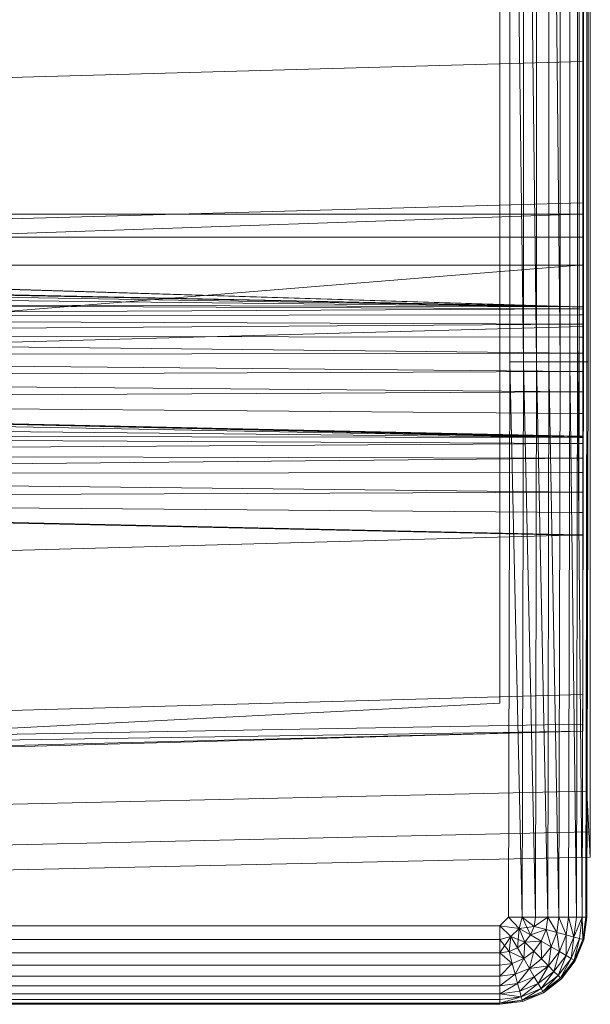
# Model space of a CAD drawing. Header units: metres. Extents: x 397.7 to 427.5, y 12.7 to 28.4.
# Tile 80 of 142: x 407.3187 to 407.4147, y 27.0235 to 27.189. Entities that reach past the tile are written whole.
import ezdxf

# ---------------------------------------------------------------- set-up
doc = ezdxf.new("R2010")
doc.units = ezdxf.units.M
doc.layers.add('A-DETL-____-MBND', color=7, linetype='Continuous', lineweight=18)

# ---------------------------------------------------------------- blocks, each defined once
blk = doc.blocks.new('Family - Inodor P2-153281-05_CLI_AIRE_P2')
at = {"layer": 'A-DETL-____-MBND', "color": 253, "true_color": 0xaaaaaa}
for p, q in [((0.72691, 0.38826), (0.72691, 0.01465)), ((0.72691, 0.38826), (0.72691, 0.01465)), ((0.72691, 0.03582), (0.72691, 0.36417)), ((0.72691, 0.36417), (0.72691, 0.03582)), ((0.72747, 0.36417), (0.72747, 0.03582)), ((0.72747, 0.03582), (0.72747, 0.36417)), ((0.71226, 0.05064), (0.71226, 0.35403)), ((0.71226, 0.05064), (0.71226, 0.35403)), ((0.71393, 0.29485), (0.71393, 0.10805)), ((0.71393, 0.29485), (0.71393, 0.10805)), ((0.71621, 0.10805), (0.71393, 0.29485)), ((0.71393, 0.29485), (0.71621, 0.10805)), ((0.71393, 0.29485), (0.71393, 0.10805)), ((0.71621, 0.29485), (0.71621, 0.10805)), ((0.71843, 0.10805), (0.71621, 0.29485)), ((0.71621, 0.29485), (0.71621, 0.10805)), ((0.71621, 0.29485), (0.71843, 0.10805)), ((0.71621, 0.29485), (0.71621, 0.10805)), ((0.71843, 0.29485), (0.71843, 0.10805)), ((0.71843, 0.29485), (0.71843, 0.10805)), ((0.71843, 0.29485), (0.71843, 0.10805)), ((0.72051, 0.29485), (0.72051, 0.10805)), ((0.72239, 0.10805), (0.72051, 0.29485)), ((0.72051, 0.29485), (0.72051, 0.10805)), ((0.72051, 0.29485), (0.72239, 0.10805)), ((0.72051, 0.29485), (0.72051, 0.10805)), ((0.72239, 0.29485), (0.72239, 0.10805)), ((0.72239, 0.29485), (0.72239, 0.10805)), ((0.72239, 0.29485), (0.72239, 0.10805)), ((0.72402, 0.29485), (0.72402, 0.10805)), ((0.72402, 0.29485), (0.72402, 0.10805)), ((0.72402, 0.29485), (0.72402, 0.10805)), ((0.72534, 0.29485), (0.72534, 0.10805)), ((0.72534, 0.29485), (0.72534, 0.10805)), ((0.72534, 0.29485), (0.72534, 0.10805)), ((0.72631, 0.29485), (0.72631, 0.10805)), ((0.72631, 0.29485), (0.72631, 0.10805)), ((0.72631, 0.29485), (0.72631, 0.10805)), ((0.72691, 0.29485), (0.72691, 0.10805)), ((0.72691, 0.29485), (0.72691, 0.10805)), ((0.72691, 0.29485), (0.72691, 0.10805)), ((0.72711, 0.29485), (0.72711, 0.10805)), ((0.72711, 0.29485), (0.72711, 0.10805)), ((0.7262, 0.28262), (0.7262, 0.11722)), ((0.72561, 0.26697), (0.72561, 0.13288)), ((0.72561, 0.26697), (0.72561, 0.13288)), ((0.72561, 0.13288), (0.72561, 0.26697)), ((0.72561, 0.26697), (0.72561, 0.13288)), ((0.7262, 0.26701), (0.7262, 0.13284)), ((0.7262, 0.13339), (0.7262, 0.267)), ((0.7262, 0.18393), (0.7262, 0.15852)), ((0.7262, 0.15852), (0.21652, 0.14444)), ((0.7262, 0.15852), (0.7262, 0.13475)), ((0.7262, 0.13475), (0.21652, 0.12067)), ((0.7262, 0.13475), (0.7262, 0.11399)), ((0.2042, 0.1334), (0.7256, 0.11726)), ((0.7262, 0.11723), (0.2042, 0.1334)), ((0.2042, 0.1334), (0.7256, 0.11726)), ((0.21593, 0.13288), (0.7256, 0.11726)), ((0.21593, 0.13288), (0.7256, 0.11726)), ((0.72561, 0.13288), (0.44571, 0.13288)), ((0.72561, 0.13288), (0.44571, 0.12326)), ((0.72561, 0.13288), (0.44571, 0.13288)), ((0.72561, 0.13288), (0.44571, 0.12326)), ((0.72561, 0.13288), (0.44571, 0.13288)), ((0.72561, 0.13288), (0.44571, 0.13288)), ((0.7256, 0.11726), (0.72561, 0.13288)), ((0.72561, 0.13288), (0.7256, 0.11726)), ((0.7262, 0.13284), (0.72561, 0.13288)), ((0.7262, 0.13284), (0.72561, 0.13288)), ((0.72561, 0.13288), (0.7262, 0.13285)), ((0.72561, 0.13288), (0.72561, 0.12899)), ((0.72561, 0.12899), (0.72561, 0.13288)), ((0.7262, 0.13285), (0.72561, 0.13288)), ((0.7262, 0.13339), (0.7262, 0.13285)), ((0.7262, 0.12897), (0.7262, 0.13285)), ((0.7262, 0.11728), (0.7262, 0.13284)), ((0.72561, 0.12899), (0.44571, 0.12899)), ((0.72561, 0.12899), (0.44571, 0.12899)), ((0.7262, 0.12897), (0.72561, 0.12899)), ((0.72561, 0.12899), (0.72561, 0.12431)), ((0.72561, 0.12431), (0.72561, 0.12899)), ((0.7262, 0.12897), (0.72561, 0.12899)), ((0.7262, 0.12431), (0.7262, 0.12897)), ((0.72561, 0.12431), (0.44571, 0.12431)), ((0.72561, 0.12431), (0.44571, 0.12431)), ((0.72561, 0.12431), (0.44572, 0.10165)), ((0.72561, 0.12431), (0.44572, 0.10165)), ((0.72555, 0.09531), (0.72561, 0.12431)), ((0.72561, 0.12431), (0.72555, 0.09531)), ((0.7262, 0.12431), (0.72561, 0.12431)), ((0.7262, 0.1243), (0.72561, 0.12431)), ((0.72561, 0.12431), (0.7262, 0.12431)), ((0.7262, 0.12428), (0.72561, 0.12431)), ((0.72561, 0.12431), (0.7262, 0.1243)), ((0.7262, 0.12428), (0.72561, 0.12431)), ((0.7262, 0.1243), (0.7262, 0.12431)), ((0.7262, 0.12428), (0.7262, 0.1243)), ((0.7262, 0.09539), (0.7262, 0.12428)), ((0.7256, 0.11726), (0.44571, 0.12326)), ((0.44571, 0.12326), (0.7256, 0.11726)), ((0.7256, 0.11726), (0.44571, 0.12326)), ((0.44571, 0.12326), (0.7256, 0.11726)), ((0.7256, 0.11726), (0.44571, 0.12295)), ((0.44571, 0.12295), (0.7256, 0.11726)), ((0.7256, 0.11726), (0.44571, 0.12197)), ((0.44571, 0.12197), (0.7256, 0.11726)), ((0.7256, 0.11726), (0.44571, 0.12037)), ((0.44571, 0.12037), (0.7256, 0.11726)), ((0.7256, 0.11726), (0.44571, 0.11819)), ((0.44571, 0.11819), (0.7256, 0.11726)), ((0.44571, 0.11819), (0.7256, 0.11694)), ((0.44571, 0.11819), (0.7256, 0.11694)), ((0.7256, 0.11694), (0.44571, 0.11552)), ((0.7256, 0.11694), (0.44571, 0.11552)), ((0.7256, 0.11596), (0.44571, 0.11552)), ((0.7256, 0.11596), (0.44571, 0.11552)), ((0.7262, 0.11728), (0.7256, 0.11726)), ((0.7256, 0.11726), (0.7262, 0.11728)), ((0.7262, 0.11723), (0.7256, 0.11726)), ((0.7262, 0.11723), (0.7256, 0.11726)), ((0.7262, 0.11722), (0.7256, 0.11726)), ((0.7256, 0.11726), (0.7256, 0.11694)), ((0.7256, 0.11694), (0.7256, 0.11726)), ((0.7262, 0.11722), (0.7256, 0.11726)), ((0.7262, 0.11691), (0.7256, 0.11694)), ((0.7256, 0.11694), (0.7256, 0.11596)), ((0.7256, 0.11596), (0.7256, 0.11694)), ((0.7262, 0.11691), (0.7256, 0.11694)), ((0.7262, 0.11594), (0.7256, 0.11596)), ((0.7256, 0.11596), (0.7256, 0.11436)), ((0.7256, 0.11436), (0.7256, 0.11596)), ((0.7262, 0.11594), (0.7256, 0.11596)), ((0.7262, 0.11723), (0.7262, 0.11728)), ((0.7262, 0.11691), (0.7262, 0.11722)), ((0.7262, 0.11594), (0.7262, 0.11691)), ((0.7262, 0.11434), (0.7262, 0.11594)), ((0.7256, 0.11436), (0.44571, 0.11552)), ((0.44571, 0.11552), (0.7256, 0.11436)), ((0.7256, 0.11436), (0.44571, 0.11242)), ((0.7256, 0.11436), (0.44571, 0.11242)), ((0.7262, 0.11434), (0.7256, 0.11436)), ((0.7256, 0.11436), (0.7256, 0.11219)), ((0.7256, 0.11219), (0.7256, 0.11436)), ((0.7262, 0.11434), (0.7256, 0.11436)), ((0.7262, 0.11218), (0.7262, 0.11434)), ((0.7262, 0.11399), (0.21652, 0.09991)), ((0.7262, 0.11399), (0.7262, 0.07896)), ((0.7256, 0.11219), (0.44571, 0.11242)), ((0.44571, 0.11242), (0.7256, 0.11219)), ((0.44571, 0.11242), (0.7256, 0.10951)), ((0.44571, 0.11242), (0.7256, 0.10951)), ((0.7262, 0.11218), (0.7256, 0.11219)), ((0.7256, 0.11219), (0.7256, 0.10951)), ((0.7256, 0.10951), (0.7256, 0.11219)), ((0.7262, 0.11218), (0.7256, 0.11219)), ((0.7262, 0.10951), (0.7262, 0.11218)), ((0.7256, 0.10951), (0.44571, 0.10898)), ((0.7256, 0.10951), (0.44571, 0.10898)), ((0.7262, 0.10951), (0.7256, 0.10951)), ((0.7256, 0.10951), (0.7256, 0.10641)), ((0.7262, 0.10951), (0.7256, 0.10951)), ((0.7256, 0.10951), (0.7262, 0.10951)), ((0.7256, 0.10641), (0.7256, 0.10951)), ((0.7262, 0.10951), (0.7256, 0.10951)), ((0.7262, 0.10642), (0.7262, 0.10951)), ((0.7256, 0.10641), (0.44571, 0.10898)), ((0.44571, 0.10898), (0.7256, 0.10641)), ((0.71393, 0.10805), (0.71373, 0.01465)), ((0.71393, 0.10805), (0.71373, 0.01465)), ((0.71393, 0.10805), (0.71373, 0.01465)), ((0.71621, 0.10805), (0.71393, 0.10805)), ((0.71621, 0.10805), (0.71393, 0.10805)), ((0.71601, 0.01465), (0.71393, 0.10805)), ((0.71393, 0.10805), (0.71601, 0.01465)), ((0.71621, 0.10805), (0.71601, 0.01465)), ((0.71621, 0.10805), (0.71601, 0.01465)), ((0.71621, 0.10805), (0.71601, 0.01465)), ((0.71843, 0.10805), (0.71621, 0.10805)), ((0.71843, 0.10805), (0.71621, 0.10805)), ((0.71823, 0.01465), (0.71621, 0.10805)), ((0.71621, 0.10805), (0.71823, 0.01465)), ((0.71843, 0.10805), (0.71823, 0.01465)), ((0.71843, 0.10805), (0.71823, 0.01465)), ((0.71843, 0.10805), (0.71823, 0.01465)), ((0.72051, 0.10805), (0.71843, 0.10805)), ((0.72051, 0.10805), (0.71843, 0.10805)), ((0.72031, 0.01465), (0.71843, 0.10805)), ((0.71843, 0.10805), (0.72031, 0.01465)), ((0.72051, 0.10805), (0.72031, 0.01465)), ((0.72051, 0.10805), (0.72031, 0.01465)), ((0.72051, 0.10805), (0.72031, 0.01465)), ((0.72239, 0.10805), (0.72051, 0.10805)), ((0.72239, 0.10805), (0.72051, 0.10805)), ((0.72219, 0.01465), (0.72051, 0.10805)), ((0.72051, 0.10805), (0.72219, 0.01465)), ((0.72239, 0.10805), (0.72219, 0.01465)), ((0.72239, 0.10805), (0.72219, 0.01465)), ((0.72239, 0.10805), (0.72219, 0.01465)), ((0.72402, 0.10805), (0.72239, 0.10805)), ((0.72402, 0.10805), (0.72239, 0.10805)), ((0.72402, 0.10805), (0.72382, 0.01465)), ((0.72402, 0.10805), (0.72382, 0.01465)), ((0.72402, 0.10805), (0.72382, 0.01465)), ((0.72534, 0.10805), (0.72402, 0.10805)), ((0.72534, 0.10805), (0.72402, 0.10805)), ((0.72534, 0.10805), (0.72402, 0.10805)), ((0.72514, 0.01465), (0.72402, 0.10805)), ((0.72402, 0.10805), (0.72514, 0.01465)), ((0.72534, 0.10805), (0.72514, 0.01465)), ((0.72534, 0.10805), (0.72514, 0.01465)), ((0.72534, 0.10805), (0.72514, 0.01465)), ((0.72631, 0.10805), (0.72534, 0.10805)), ((0.72631, 0.10805), (0.72534, 0.10805)), ((0.72631, 0.10805), (0.72534, 0.10805)), ((0.72611, 0.01465), (0.72534, 0.10805)), ((0.72534, 0.10805), (0.72611, 0.01465)), ((0.72631, 0.10805), (0.72611, 0.01465)), ((0.72631, 0.10805), (0.72611, 0.01465)), ((0.72631, 0.10805), (0.72611, 0.01465)), ((0.72691, 0.10805), (0.72631, 0.10805)), ((0.72691, 0.10805), (0.72631, 0.10805)), ((0.72691, 0.10805), (0.72631, 0.10805)), ((0.72691, 0.10805), (0.72671, 0.01465)), ((0.72691, 0.10805), (0.72671, 0.01465)), ((0.72691, 0.10805), (0.72671, 0.01465)), ((0.72711, 0.10805), (0.72691, 0.10805)), ((0.72711, 0.10805), (0.72691, 0.01465)), ((0.72711, 0.10805), (0.72691, 0.10805)), ((0.72711, 0.10805), (0.72691, 0.01465)), ((0.72711, 0.10805), (0.72691, 0.10805)), ((0.72691, 0.01465), (0.72691, 0.10805)), ((0.72691, 0.10805), (0.72691, 0.01465)), ((0.7256, 0.10641), (0.44571, 0.10533)), ((0.7256, 0.10641), (0.44571, 0.10533)), ((0.7262, 0.10642), (0.7256, 0.10641)), ((0.7262, 0.10642), (0.7256, 0.10641)), ((0.7256, 0.10641), (0.7262, 0.10642)), ((0.7256, 0.10641), (0.7262, 0.10642)), ((0.7262, 0.10641), (0.7256, 0.10641)), ((0.7256, 0.10298), (0.7256, 0.10641)), ((0.7262, 0.10641), (0.7256, 0.10641)), ((0.7256, 0.10641), (0.7256, 0.10298)), ((0.7262, 0.10642), (0.7262, 0.10642)), ((0.7262, 0.10641), (0.7262, 0.10642)), ((0.7262, 0.10299), (0.7262, 0.10641)), ((0.7256, 0.10298), (0.44571, 0.10533)), ((0.44571, 0.10533), (0.7256, 0.10298)), ((0.7256, 0.10298), (0.44571, 0.10156)), ((0.7256, 0.10298), (0.44571, 0.10156)), ((0.7262, 0.10299), (0.7256, 0.10298)), ((0.7256, 0.10298), (0.7262, 0.10299)), ((0.7262, 0.10298), (0.7256, 0.10298)), ((0.7262, 0.10297), (0.7256, 0.10298)), ((0.7256, 0.10298), (0.7262, 0.10298)), ((0.7256, 0.10298), (0.7256, 0.09932)), ((0.7256, 0.09932), (0.7256, 0.10298)), ((0.7262, 0.10297), (0.7256, 0.10298)), ((0.7262, 0.10298), (0.7262, 0.10299)), ((0.7262, 0.10297), (0.7262, 0.10298)), ((0.7262, 0.09933), (0.7262, 0.10297)), ((0.7256, 0.09932), (0.44571, 0.10156)), ((0.44571, 0.10156), (0.7256, 0.09932)), ((0.44571, 0.10156), (0.7256, 0.09555)), ((0.7262, 0.09542), (0.44571, 0.10156)), ((0.44571, 0.10156), (0.7256, 0.09555)), ((0.72555, 0.09531), (0.44572, 0.10165)), ((0.44572, 0.10165), (0.72555, 0.09531)), ((0.72555, 0.09531), (0.44566, 0.10065)), ((0.44566, 0.10065), (0.72555, 0.09531)), ((0.72555, 0.09531), (0.44566, 0.0982)), ((0.44566, 0.0982), (0.72555, 0.09531)), ((0.7262, 0.09933), (0.7256, 0.09932)), ((0.7256, 0.09932), (0.7262, 0.09933)), ((0.7256, 0.09932), (0.7256, 0.09555)), ((0.7262, 0.09932), (0.7256, 0.09932)), ((0.7256, 0.09555), (0.7256, 0.09932)), ((0.7262, 0.09932), (0.7256, 0.09932)), ((0.7262, 0.09932), (0.7262, 0.09933)), ((0.7262, 0.09556), (0.7262, 0.09932)), ((0.72555, 0.09531), (0.44566, 0.09576)), ((0.44566, 0.09576), (0.72555, 0.09531)), ((0.44566, 0.09576), (0.72555, 0.09431)), ((0.44566, 0.09576), (0.72555, 0.09431)), ((0.7262, 0.09539), (0.72555, 0.09531)), ((0.72555, 0.09531), (0.7262, 0.09539)), ((0.7262, 0.09528), (0.72555, 0.09531)), ((0.72555, 0.09531), (0.72555, 0.09431)), ((0.72555, 0.09431), (0.72555, 0.09531)), ((0.7262, 0.09528), (0.72555, 0.09531)), ((0.7262, 0.09556), (0.7256, 0.09555)), ((0.7256, 0.09555), (0.7262, 0.09556)), ((0.7262, 0.09552), (0.7256, 0.09555)), ((0.7262, 0.09555), (0.7256, 0.09555)), ((0.7262, 0.09553), (0.7256, 0.09555)), ((0.7256, 0.09555), (0.7262, 0.09555)), ((0.7262, 0.09552), (0.7256, 0.09555)), ((0.7256, 0.09555), (0.7262, 0.09553)), ((0.7262, 0.09555), (0.7262, 0.09556)), ((0.7262, 0.09553), (0.7262, 0.09555)), ((0.7262, 0.09552), (0.7262, 0.09553)), ((0.7262, 0.09542), (0.7262, 0.09552)), ((0.7262, 0.09528), (0.7262, 0.09539)), ((0.7262, 0.09428), (0.7262, 0.09528)), ((0.72555, 0.09431), (0.44566, 0.09248)), ((0.72555, 0.09431), (0.44566, 0.09248)), ((0.7262, 0.09428), (0.72555, 0.09431)), ((0.72555, 0.09431), (0.72555, 0.09185)), ((0.72555, 0.09185), (0.72555, 0.09431)), ((0.7262, 0.09428), (0.72555, 0.09431)), ((0.7262, 0.09183), (0.7262, 0.09428)), ((0.72555, 0.09185), (0.44566, 0.09248)), ((0.44566, 0.09248), (0.72555, 0.09185)), ((0.72555, 0.09185), (0.44566, 0.08906)), ((0.72555, 0.09185), (0.44566, 0.08906)), ((0.7262, 0.09183), (0.72555, 0.09185)), ((0.72555, 0.09185), (0.72555, 0.08942)), ((0.72555, 0.08942), (0.72555, 0.09185)), ((0.7262, 0.09183), (0.72555, 0.09185)), ((0.7262, 0.08941), (0.7262, 0.09183)), ((0.72555, 0.08942), (0.44566, 0.08906)), ((0.72555, 0.08942), (0.44566, 0.08906)), ((0.7262, 0.08941), (0.72555, 0.08942)), ((0.72555, 0.08942), (0.72555, 0.08614)), ((0.72555, 0.08614), (0.72555, 0.08942)), ((0.7262, 0.08941), (0.72555, 0.08942)), ((0.7262, 0.08614), (0.7262, 0.08941)), ((0.72555, 0.08614), (0.44566, 0.08906)), ((0.44566, 0.08906), (0.72555, 0.08614)), ((0.72555, 0.08614), (0.44566, 0.08497)), ((0.72555, 0.08614), (0.44566, 0.08497)), ((0.7262, 0.08614), (0.72555, 0.08614)), ((0.7262, 0.08614), (0.72555, 0.08614)), ((0.72555, 0.08614), (0.7262, 0.08614)), ((0.72555, 0.08272), (0.72555, 0.08614)), ((0.7262, 0.08614), (0.72555, 0.08614)), ((0.72555, 0.08614), (0.72555, 0.08272)), ((0.7262, 0.08614), (0.7262, 0.08614)), ((0.7262, 0.08273), (0.7262, 0.08614)), ((0.72555, 0.08272), (0.44566, 0.08497)), ((0.44566, 0.08497), (0.72555, 0.08272)), ((0.44566, 0.08497), (0.72555, 0.07896)), ((0.7262, 0.07882), (0.44566, 0.08497)), ((0.44566, 0.08497), (0.72555, 0.07896)), ((0.7262, 0.08273), (0.72555, 0.08272)), ((0.72555, 0.08272), (0.7262, 0.08273)), ((0.7262, 0.08272), (0.72555, 0.08272)), ((0.72555, 0.08272), (0.72555, 0.07896)), ((0.7262, 0.08271), (0.72555, 0.08272)), ((0.72555, 0.08272), (0.7262, 0.08272)), ((0.72555, 0.07896), (0.72555, 0.08272)), ((0.7262, 0.08271), (0.72555, 0.08272)), ((0.7262, 0.08272), (0.7262, 0.08273)), ((0.7262, 0.08271), (0.7262, 0.08272)), ((0.7262, 0.07897), (0.7262, 0.08271)), ((0.7262, 0.07896), (0.21652, 0.06488)), ((0.7262, 0.07897), (0.72555, 0.07896)), ((0.72555, 0.07896), (0.7262, 0.07897)), ((0.7262, 0.07894), (0.72555, 0.07896)), ((0.7262, 0.07896), (0.72555, 0.07896)), ((0.7262, 0.07894), (0.72555, 0.07896)), ((0.72555, 0.07896), (0.7262, 0.07896)), ((0.7262, 0.07894), (0.72555, 0.07896)), ((0.72555, 0.07896), (0.7262, 0.07894)), ((0.7262, 0.07896), (0.7262, 0.07897)), ((0.7262, 0.07896), (0.7262, 0.05207)), ((0.7262, 0.07894), (0.7262, 0.07896)), ((0.7262, 0.07882), (0.7262, 0.07894)), ((0.7262, 0.07894), (0.7262, 0.07894)), ((0.7262, 0.05207), (0.21652, 0.03799)), ((0.7262, 0.05207), (0.7262, 0.04712)), ((0.71226, 0.05064), (0.54781, 0.04228)), ((0.57586, 0.0437), (0.71226, 0.05064)), ((0.7262, 0.04712), (0.21652, 0.03799)), ((0.7262, 0.04712), (0.7262, 0.04594)), ((0.7262, 0.04594), (0.21652, 0.03799)), ((0.7262, 0.04594), (0.21652, 0.03305)), ((0.7262, 0.04594), (0.21652, 0.03186)), ((0.40749, 0.0287), (0.72691, 0.03582)), ((0.40749, 0.0287), (0.72691, 0.03582)), ((0.72725, 0.02899), (0.72691, 0.03582)), ((0.72691, 0.03582), (0.72725, 0.02899)), ((0.72747, 0.03582), (0.72747, 0.02899)), ((0.72747, 0.02899), (0.72747, 0.03582)), ((0.40776, 0.02187), (0.72725, 0.02899)), ((0.40776, 0.02187), (0.72725, 0.02899)), ((0.72747, 0.02477), (0.72725, 0.02899)), ((0.72725, 0.02899), (0.72747, 0.02477)), ((0.72747, 0.02899), (0.72747, 0.02477)), ((0.72747, 0.02477), (0.72747, 0.02899)), ((0.40793, 0.01764), (0.72747, 0.02477)), ((0.40793, 0.01764), (0.72747, 0.02477)), ((0.71373, 0.01465), (0.71226, 0.01318)), ((0.71373, 0.01465), (0.71226, 0.01318)), ((0.71373, 0.01465), (0.71226, 0.01318)), ((0.71601, 0.01465), (0.71373, 0.01465)), ((0.71551, 0.01277), (0.71373, 0.01465)), ((0.71601, 0.01465), (0.71373, 0.01465)), ((0.71373, 0.01465), (0.71601, 0.01465)), ((0.71373, 0.01465), (0.71551, 0.01277)), ((0.71373, 0.01465), (0.71551, 0.01277)), ((0.71601, 0.01465), (0.71551, 0.01277)), ((0.71601, 0.01465), (0.71551, 0.01277)), ((0.71601, 0.01465), (0.71551, 0.01277)), ((0.71823, 0.01465), (0.71601, 0.01465)), ((0.71802, 0.01311), (0.71601, 0.01465)), ((0.71823, 0.01465), (0.71601, 0.01465)), ((0.71823, 0.01465), (0.71601, 0.01465)), ((0.71802, 0.01311), (0.71601, 0.01465)), ((0.71601, 0.01465), (0.71802, 0.01311)), ((0.71601, 0.01465), (0.71743, 0.01167)), ((0.71601, 0.01465), (0.71743, 0.01167)), ((0.71802, 0.01311), (0.71823, 0.01465)), ((0.72031, 0.01465), (0.71802, 0.01311)), ((0.71802, 0.01311), (0.71823, 0.01465)), ((0.72031, 0.01465), (0.71802, 0.01311)), ((0.71823, 0.01465), (0.71802, 0.01311)), ((0.72031, 0.01465), (0.71823, 0.01465)), ((0.72031, 0.01465), (0.71823, 0.01465)), ((0.72031, 0.01465), (0.71823, 0.01465)), ((0.72031, 0.01465), (0.72003, 0.01257)), ((0.72031, 0.01465), (0.72003, 0.01257)), ((0.72031, 0.01465), (0.72003, 0.01257)), ((0.72219, 0.01465), (0.72031, 0.01465)), ((0.72219, 0.01465), (0.72031, 0.01465)), ((0.72219, 0.01465), (0.72031, 0.01465)), ((0.72185, 0.01208), (0.72031, 0.01465)), ((0.72031, 0.01465), (0.72185, 0.01208)), ((0.72219, 0.01465), (0.72185, 0.01208)), ((0.72219, 0.01465), (0.72185, 0.01208)), ((0.72219, 0.01465), (0.72185, 0.01208)), ((0.72382, 0.01465), (0.72219, 0.01465)), ((0.72382, 0.01465), (0.72219, 0.01465)), ((0.72382, 0.01465), (0.72219, 0.01465)), ((0.72342, 0.01166), (0.72219, 0.01465)), ((0.72219, 0.01465), (0.72342, 0.01166)), ((0.72382, 0.01465), (0.72342, 0.01166)), ((0.72382, 0.01465), (0.72342, 0.01166)), ((0.72382, 0.01465), (0.72342, 0.01166)), ((0.72514, 0.01465), (0.72382, 0.01465)), ((0.72514, 0.01465), (0.72382, 0.01465)), ((0.72514, 0.01465), (0.72382, 0.01465)), ((0.7247, 0.01132), (0.72382, 0.01465)), ((0.72382, 0.01465), (0.7247, 0.01132)), ((0.7247, 0.01132), (0.72514, 0.01465)), ((0.72611, 0.01465), (0.7247, 0.01132)), ((0.7247, 0.01132), (0.72514, 0.01465)), ((0.72611, 0.01465), (0.7247, 0.01132)), ((0.72514, 0.01465), (0.7247, 0.01132)), ((0.72611, 0.01465), (0.72514, 0.01465)), ((0.72611, 0.01465), (0.72514, 0.01465)), ((0.72611, 0.01465), (0.72514, 0.01465)), ((0.72611, 0.01465), (0.72564, 0.01106)), ((0.72611, 0.01465), (0.72564, 0.01106)), ((0.72611, 0.01465), (0.72564, 0.01106)), ((0.72671, 0.01465), (0.72611, 0.01465)), ((0.72671, 0.01465), (0.72611, 0.01465)), ((0.72671, 0.01465), (0.72611, 0.01465)), ((0.72621, 0.01091), (0.72611, 0.01465)), ((0.72611, 0.01465), (0.72621, 0.01091)), ((0.72671, 0.01465), (0.72621, 0.01091)), ((0.72671, 0.01465), (0.72621, 0.01091)), ((0.72671, 0.01465), (0.72621, 0.01091)), ((0.72691, 0.01465), (0.72641, 0.01086)), ((0.72691, 0.01465), (0.72641, 0.01086)), ((0.72691, 0.01465), (0.72641, 0.01086)), ((0.72691, 0.01465), (0.72641, 0.01086)), ((0.72641, 0.01086), (0.72671, 0.01465)), ((0.72671, 0.01465), (0.72641, 0.01086)), ((0.72691, 0.01465), (0.72671, 0.01465)), ((0.72691, 0.01465), (0.72671, 0.01465)), ((0.72691, 0.01465), (0.72671, 0.01465)), ((0.71226, 0.01318), (0.57723, 0.01318)), ((0.71226, 0.01318), (0.57723, 0.01318)), ((0.71226, 0.01318), (0.57723, 0.01318)), ((0.71413, 0.0114), (0.71226, 0.01318)), ((0.71226, 0.01318), (0.71226, 0.0109)), ((0.71551, 0.01277), (0.71226, 0.01318)), ((0.71226, 0.01318), (0.71551, 0.01277)), ((0.71226, 0.01318), (0.71413, 0.0114)), ((0.71226, 0.01318), (0.71226, 0.0109)), ((0.71226, 0.01318), (0.71413, 0.0114)), ((0.71226, 0.01318), (0.71226, 0.0109)), ((0.71551, 0.01277), (0.71413, 0.0114)), ((0.71551, 0.01277), (0.71413, 0.0114)), ((0.71551, 0.01277), (0.71413, 0.0114)), ((0.71551, 0.01277), (0.71524, 0.00948)), ((0.71551, 0.01277), (0.71524, 0.00948)), ((0.71802, 0.01311), (0.71551, 0.01277)), ((0.71743, 0.01167), (0.71551, 0.01277)), ((0.71648, 0.01043), (0.71551, 0.01277)), ((0.71743, 0.01167), (0.71551, 0.01277)), ((0.71551, 0.01277), (0.71743, 0.01167)), ((0.71551, 0.01277), (0.71648, 0.01043)), ((0.71551, 0.01277), (0.71648, 0.01043)), ((0.71743, 0.01167), (0.71648, 0.01043)), ((0.71743, 0.01167), (0.71648, 0.01043)), ((0.71743, 0.01167), (0.71648, 0.01043)), ((0.71802, 0.01311), (0.71743, 0.01167)), ((0.71802, 0.01311), (0.71743, 0.01167)), ((0.71802, 0.01311), (0.71743, 0.01167)), ((0.72003, 0.01257), (0.71743, 0.01167)), ((0.72003, 0.01257), (0.71743, 0.01167)), ((0.71923, 0.01062), (0.71743, 0.01167)), ((0.71923, 0.01062), (0.71743, 0.01167)), ((0.71743, 0.01167), (0.71923, 0.01062)), ((0.72003, 0.01257), (0.71802, 0.01311)), ((0.72003, 0.01257), (0.71802, 0.01311)), ((0.71802, 0.01311), (0.72003, 0.01257)), ((0.72003, 0.01257), (0.71923, 0.01062)), ((0.72003, 0.01257), (0.71923, 0.01062)), ((0.72003, 0.01257), (0.71923, 0.01062)), ((0.72185, 0.01208), (0.72003, 0.01257)), ((0.72185, 0.01208), (0.72003, 0.01257)), ((0.72003, 0.01257), (0.72185, 0.01208)), ((0.72003, 0.01257), (0.72086, 0.00968)), ((0.72003, 0.01257), (0.72086, 0.00968)), ((0.72185, 0.01208), (0.72086, 0.00968)), ((0.72185, 0.01208), (0.72086, 0.00968)), ((0.72185, 0.01208), (0.72086, 0.00968)), ((0.72342, 0.01166), (0.72185, 0.01208)), ((0.72342, 0.01166), (0.72185, 0.01208)), ((0.72185, 0.01208), (0.72342, 0.01166)), ((0.72185, 0.01208), (0.72227, 0.00887)), ((0.72185, 0.01208), (0.72227, 0.00887)), ((0.72342, 0.01166), (0.72227, 0.00887)), ((0.72342, 0.01166), (0.72227, 0.00887)), ((0.72342, 0.01166), (0.72227, 0.00887)), ((0.72342, 0.01166), (0.72341, 0.00821)), ((0.72342, 0.01166), (0.72341, 0.00821)), ((0.7247, 0.01132), (0.72342, 0.01166)), ((0.7247, 0.01132), (0.72342, 0.01166)), ((0.72342, 0.01166), (0.7247, 0.01132)), ((0.71226, 0.0109), (0.57723, 0.0109)), ((0.71226, 0.0109), (0.57723, 0.0109)), ((0.71226, 0.0109), (0.57723, 0.0109)), ((0.71413, 0.0114), (0.71226, 0.0109)), ((0.71413, 0.0114), (0.71226, 0.0109)), ((0.71413, 0.0114), (0.71226, 0.00868)), ((0.71413, 0.0114), (0.71226, 0.0109)), ((0.71413, 0.0114), (0.71226, 0.00868)), ((0.7138, 0.00888), (0.71226, 0.0109)), ((0.71226, 0.0109), (0.71226, 0.00868)), ((0.71226, 0.00868), (0.71226, 0.0109)), ((0.71226, 0.0109), (0.71226, 0.00868)), ((0.71413, 0.0114), (0.7138, 0.00888)), ((0.71413, 0.0114), (0.7138, 0.00888)), ((0.71413, 0.0114), (0.7138, 0.00888)), ((0.71648, 0.01043), (0.71413, 0.0114)), ((0.71524, 0.00948), (0.71413, 0.0114)), ((0.71524, 0.00948), (0.71413, 0.0114)), ((0.71413, 0.0114), (0.71524, 0.00948)), ((0.71648, 0.01043), (0.71524, 0.00948)), ((0.71648, 0.01043), (0.71524, 0.00948)), ((0.71648, 0.01043), (0.71524, 0.00948)), ((0.71648, 0.01043), (0.71628, 0.00768)), ((0.71648, 0.01043), (0.71628, 0.00768)), ((0.71923, 0.01062), (0.71648, 0.01043)), ((0.71923, 0.01062), (0.71648, 0.01043)), ((0.71795, 0.00896), (0.71648, 0.01043)), ((0.71795, 0.00896), (0.71648, 0.01043)), ((0.71648, 0.01043), (0.71795, 0.00896)), ((0.71923, 0.01062), (0.71795, 0.00896)), ((0.71923, 0.01062), (0.71795, 0.00896)), ((0.71923, 0.01062), (0.71795, 0.00896)), ((0.72086, 0.00968), (0.71923, 0.01062)), ((0.72086, 0.00968), (0.71923, 0.01062)), ((0.71923, 0.01062), (0.72086, 0.00968)), ((0.71923, 0.01062), (0.71928, 0.00763)), ((0.71923, 0.01062), (0.71928, 0.00763)), ((0.7247, 0.01132), (0.72341, 0.00821)), ((0.7247, 0.01132), (0.72341, 0.00821)), ((0.7247, 0.01132), (0.72341, 0.00821)), ((0.7247, 0.01132), (0.72425, 0.00772)), ((0.7247, 0.01132), (0.72425, 0.00772)), ((0.72564, 0.01106), (0.72425, 0.00772)), ((0.72564, 0.01106), (0.72425, 0.00772)), ((0.72564, 0.01106), (0.72425, 0.00772)), ((0.72564, 0.01106), (0.7247, 0.01132)), ((0.72564, 0.01106), (0.7247, 0.01132)), ((0.7247, 0.01132), (0.72564, 0.01106)), ((0.72564, 0.01106), (0.72477, 0.00743)), ((0.72564, 0.01106), (0.72477, 0.00743)), ((0.72621, 0.01091), (0.72477, 0.00743)), ((0.72621, 0.01091), (0.72477, 0.00743)), ((0.72621, 0.01091), (0.72477, 0.00743)), ((0.72621, 0.01091), (0.72494, 0.00733)), ((0.72621, 0.01091), (0.72494, 0.00733)), ((0.72641, 0.01086), (0.72494, 0.00733)), ((0.72641, 0.01086), (0.72494, 0.00733)), ((0.72641, 0.01086), (0.72494, 0.00733)), ((0.72641, 0.01086), (0.72494, 0.00733)), ((0.72621, 0.01091), (0.72564, 0.01106)), ((0.72621, 0.01091), (0.72564, 0.01106)), ((0.72564, 0.01106), (0.72621, 0.01091)), ((0.72641, 0.01086), (0.72621, 0.01091)), ((0.72641, 0.01086), (0.72621, 0.01091)), ((0.72621, 0.01091), (0.72641, 0.01086)), ((0.71226, 0.00868), (0.57723, 0.00868)), ((0.71226, 0.00868), (0.57723, 0.00868)), ((0.71226, 0.00868), (0.57723, 0.00868)), ((0.7138, 0.00888), (0.71226, 0.00868)), ((0.7138, 0.00888), (0.71226, 0.00868)), ((0.7138, 0.00888), (0.71226, 0.00868)), ((0.71226, 0.00868), (0.71226, 0.0066)), ((0.71434, 0.00687), (0.71226, 0.00868)), ((0.71226, 0.00868), (0.71226, 0.0066)), ((0.71226, 0.00868), (0.71434, 0.00687)), ((0.71226, 0.00868), (0.71226, 0.0066)), ((0.71524, 0.00948), (0.7138, 0.00888)), ((0.71524, 0.00948), (0.7138, 0.00888)), ((0.71524, 0.00948), (0.7138, 0.00888)), ((0.7138, 0.00888), (0.71434, 0.00687)), ((0.71628, 0.00768), (0.7138, 0.00888)), ((0.7138, 0.00888), (0.71434, 0.00687)), ((0.7138, 0.00888), (0.71628, 0.00768)), ((0.7138, 0.00888), (0.71434, 0.00687)), ((0.71628, 0.00768), (0.71524, 0.00948)), ((0.71628, 0.00768), (0.71524, 0.00948)), ((0.71524, 0.00948), (0.71628, 0.00768)), ((0.71795, 0.00896), (0.71628, 0.00768)), ((0.71795, 0.00896), (0.71628, 0.00768)), ((0.71795, 0.00896), (0.71628, 0.00768)), ((0.71795, 0.00896), (0.71722, 0.00605)), ((0.71795, 0.00896), (0.71722, 0.00605)), ((0.71928, 0.00763), (0.71795, 0.00896)), ((0.71928, 0.00763), (0.71795, 0.00896)), ((0.71795, 0.00896), (0.71928, 0.00763)), ((0.72086, 0.00968), (0.71928, 0.00763)), ((0.72086, 0.00968), (0.71928, 0.00763)), ((0.72086, 0.00968), (0.71928, 0.00763)), ((0.72086, 0.00968), (0.72043, 0.00648)), ((0.72086, 0.00968), (0.72043, 0.00648)), ((0.72227, 0.00887), (0.72043, 0.00648)), ((0.72227, 0.00887), (0.72043, 0.00648)), ((0.72227, 0.00887), (0.72043, 0.00648)), ((0.72227, 0.00887), (0.72086, 0.00968)), ((0.72227, 0.00887), (0.72086, 0.00968)), ((0.72086, 0.00968), (0.72227, 0.00887)), ((0.72227, 0.00887), (0.72136, 0.00554)), ((0.72227, 0.00887), (0.72136, 0.00554)), ((0.72341, 0.00821), (0.72227, 0.00887)), ((0.72341, 0.00821), (0.72227, 0.00887)), ((0.72227, 0.00887), (0.72341, 0.00821)), ((0.71434, 0.00687), (0.71226, 0.0066)), ((0.71434, 0.00687), (0.71226, 0.0066)), ((0.71434, 0.00687), (0.71226, 0.00472)), ((0.71434, 0.00687), (0.71226, 0.0066)), ((0.71434, 0.00687), (0.71226, 0.00472)), ((0.71628, 0.00768), (0.71434, 0.00687)), ((0.71628, 0.00768), (0.71434, 0.00687)), ((0.71628, 0.00768), (0.71434, 0.00687)), ((0.71483, 0.00505), (0.71434, 0.00687)), ((0.71483, 0.00505), (0.71434, 0.00687)), ((0.71434, 0.00687), (0.71483, 0.00505)), ((0.71628, 0.00768), (0.71483, 0.00505)), ((0.71628, 0.00768), (0.71483, 0.00505)), ((0.71722, 0.00605), (0.71628, 0.00768)), ((0.71722, 0.00605), (0.71628, 0.00768)), ((0.71628, 0.00768), (0.71722, 0.00605)), ((0.71928, 0.00763), (0.71722, 0.00605)), ((0.71928, 0.00763), (0.71722, 0.00605)), ((0.71928, 0.00763), (0.71722, 0.00605)), ((0.72043, 0.00648), (0.71928, 0.00763)), ((0.72043, 0.00648), (0.71928, 0.00763)), ((0.71928, 0.00763), (0.72043, 0.00648)), ((0.72341, 0.00821), (0.72136, 0.00554)), ((0.72341, 0.00821), (0.72136, 0.00554)), ((0.72341, 0.00821), (0.72136, 0.00554)), ((0.72341, 0.00821), (0.72205, 0.00485)), ((0.72341, 0.00821), (0.72205, 0.00485)), ((0.72425, 0.00772), (0.72205, 0.00485)), ((0.72425, 0.00772), (0.72205, 0.00485)), ((0.72425, 0.00772), (0.72205, 0.00485)), ((0.72425, 0.00772), (0.72247, 0.00443)), ((0.72425, 0.00772), (0.72247, 0.00443)), ((0.72477, 0.00743), (0.72247, 0.00443)), ((0.72477, 0.00743), (0.72247, 0.00443)), ((0.72477, 0.00743), (0.72247, 0.00443)), ((0.72477, 0.00743), (0.72262, 0.00429)), ((0.72477, 0.00743), (0.72262, 0.00429)), ((0.72494, 0.00733), (0.72262, 0.00429)), ((0.72494, 0.00733), (0.72262, 0.00429)), ((0.72494, 0.00733), (0.72262, 0.00429)), ((0.72494, 0.00733), (0.72262, 0.00429)), ((0.72425, 0.00772), (0.72341, 0.00821)), ((0.72425, 0.00772), (0.72341, 0.00821)), ((0.72341, 0.00821), (0.72425, 0.00772)), ((0.72477, 0.00743), (0.72425, 0.00772)), ((0.72477, 0.00743), (0.72425, 0.00772)), ((0.72425, 0.00772), (0.72477, 0.00743)), ((0.72494, 0.00733), (0.72477, 0.00743)), ((0.72494, 0.00733), (0.72477, 0.00743)), ((0.72477, 0.00743), (0.72494, 0.00733)), ((0.71226, 0.0066), (0.57723, 0.0066)), ((0.71226, 0.0066), (0.57723, 0.0066)), ((0.71226, 0.0066), (0.57723, 0.0066)), ((0.71226, 0.00472), (0.71226, 0.0066)), ((0.71226, 0.00472), (0.71226, 0.0066)), ((0.71226, 0.0066), (0.71226, 0.00472)), ((0.71483, 0.00505), (0.71226, 0.00472)), ((0.71483, 0.00505), (0.71226, 0.00472)), ((0.71483, 0.00505), (0.71226, 0.00309)), ((0.71483, 0.00505), (0.71226, 0.00472)), ((0.71483, 0.00505), (0.71226, 0.00309)), ((0.71722, 0.00605), (0.71483, 0.00505)), ((0.71722, 0.00605), (0.71483, 0.00505)), ((0.71722, 0.00605), (0.71483, 0.00505)), ((0.71525, 0.00348), (0.71483, 0.00505)), ((0.71525, 0.00348), (0.71483, 0.00505)), ((0.71483, 0.00505), (0.71525, 0.00348)), ((0.71722, 0.00605), (0.71525, 0.00348)), ((0.71722, 0.00605), (0.71525, 0.00348)), ((0.72043, 0.00648), (0.71722, 0.00605)), ((0.72043, 0.00648), (0.71722, 0.00605)), ((0.71804, 0.00464), (0.71722, 0.00605)), ((0.71804, 0.00464), (0.71722, 0.00605)), ((0.71722, 0.00605), (0.71804, 0.00464)), ((0.72043, 0.00648), (0.71804, 0.00464)), ((0.72043, 0.00648), (0.71804, 0.00464)), ((0.72043, 0.00648), (0.71804, 0.00464)), ((0.72043, 0.00648), (0.7187, 0.0035)), ((0.72043, 0.00648), (0.7187, 0.0035)), ((0.72136, 0.00554), (0.7187, 0.0035)), ((0.72136, 0.00554), (0.7187, 0.0035)), ((0.72136, 0.00554), (0.7187, 0.0035)), ((0.72136, 0.00554), (0.71918, 0.00265)), ((0.72136, 0.00554), (0.71918, 0.00265)), ((0.72136, 0.00554), (0.72043, 0.00648)), ((0.72136, 0.00554), (0.72043, 0.00648)), ((0.72043, 0.00648), (0.72136, 0.00554)), ((0.72205, 0.00485), (0.72136, 0.00554)), ((0.72205, 0.00485), (0.72136, 0.00554)), ((0.72136, 0.00554), (0.72205, 0.00485)), ((0.71226, 0.00472), (0.57723, 0.00472)), ((0.71226, 0.00472), (0.57723, 0.00472)), ((0.71226, 0.00472), (0.57723, 0.00472)), ((0.71226, 0.00309), (0.71226, 0.00472)), ((0.71226, 0.00309), (0.71226, 0.00472)), ((0.71226, 0.00472), (0.71226, 0.00309)), ((0.71525, 0.00348), (0.71226, 0.00309)), ((0.71525, 0.00348), (0.71226, 0.00309)), ((0.71525, 0.00348), (0.71226, 0.00177)), ((0.71525, 0.00348), (0.71226, 0.00309)), ((0.71525, 0.00348), (0.71226, 0.00177)), ((0.71804, 0.00464), (0.71525, 0.00348)), ((0.71804, 0.00464), (0.71525, 0.00348)), ((0.71804, 0.00464), (0.71525, 0.00348)), ((0.71559, 0.00221), (0.71525, 0.00348)), ((0.71559, 0.00221), (0.71525, 0.00348)), ((0.71525, 0.00348), (0.71559, 0.00221)), ((0.71804, 0.00464), (0.71559, 0.00221)), ((0.71804, 0.00464), (0.71559, 0.00221)), ((0.7187, 0.0035), (0.71559, 0.00221)), ((0.7187, 0.0035), (0.71559, 0.00221)), ((0.7187, 0.0035), (0.71559, 0.00221)), ((0.7187, 0.0035), (0.71584, 0.00127)), ((0.7187, 0.0035), (0.71584, 0.00127)), ((0.7187, 0.0035), (0.71804, 0.00464)), ((0.7187, 0.0035), (0.71804, 0.00464)), ((0.71804, 0.00464), (0.7187, 0.0035)), ((0.71918, 0.00265), (0.7187, 0.0035)), ((0.71918, 0.00265), (0.7187, 0.0035)), ((0.7187, 0.0035), (0.71918, 0.00265)), ((0.72205, 0.00485), (0.71918, 0.00265)), ((0.72205, 0.00485), (0.71918, 0.00265)), ((0.72205, 0.00485), (0.71918, 0.00265)), ((0.72205, 0.00485), (0.71948, 0.00214)), ((0.72205, 0.00485), (0.71948, 0.00214)), ((0.72247, 0.00443), (0.71948, 0.00214)), ((0.72247, 0.00443), (0.71948, 0.00214)), ((0.72247, 0.00443), (0.71948, 0.00214)), ((0.72262, 0.00429), (0.71948, 0.00214)), ((0.72262, 0.00429), (0.71948, 0.00214)), ((0.72262, 0.00429), (0.71958, 0.00196)), ((0.72262, 0.00429), (0.71958, 0.00196)), ((0.72262, 0.00429), (0.71958, 0.00196)), ((0.72262, 0.00429), (0.71958, 0.00196)), ((0.72247, 0.00443), (0.72205, 0.00485)), ((0.72247, 0.00443), (0.72205, 0.00485)), ((0.72205, 0.00485), (0.72247, 0.00443)), ((0.72262, 0.00429), (0.72247, 0.00443)), ((0.72262, 0.00429), (0.72247, 0.00443)), ((0.72247, 0.00443), (0.72262, 0.00429)), ((0.71226, 0.00309), (0.57723, 0.00309)), ((0.71226, 0.00309), (0.57723, 0.00309)), ((0.71226, 0.00309), (0.57723, 0.00309)), ((0.71226, 0.00177), (0.57723, 0.00177)), ((0.71226, 0.00177), (0.57723, 0.00177)), ((0.71226, 0.00177), (0.57723, 0.00177)), ((0.71226, 0.00177), (0.71226, 0.00309)), ((0.71226, 0.00177), (0.71226, 0.00309)), ((0.71226, 0.00309), (0.71226, 0.00177)), ((0.71559, 0.00221), (0.71226, 0.00177)), ((0.71559, 0.00221), (0.71226, 0.00177)), ((0.71559, 0.00221), (0.71226, 0.00177)), ((0.71226, 0.00177), (0.71226, 0.0008)), ((0.71584, 0.00127), (0.71226, 0.00177)), ((0.71226, 0.00177), (0.71226, 0.0008)), ((0.71226, 0.00177), (0.71584, 0.00127)), ((0.71226, 0.00177), (0.71226, 0.0008)), ((0.71584, 0.00127), (0.71559, 0.00221)), ((0.71584, 0.00127), (0.71559, 0.00221)), ((0.71559, 0.00221), (0.71584, 0.00127)), ((0.71918, 0.00265), (0.71584, 0.00127)), ((0.71918, 0.00265), (0.71584, 0.00127)), ((0.71918, 0.00265), (0.71584, 0.00127)), ((0.71918, 0.00265), (0.716, 0.00069)), ((0.71918, 0.00265), (0.716, 0.00069)), ((0.71948, 0.00214), (0.716, 0.00069)), ((0.71948, 0.00214), (0.716, 0.00069)), ((0.71948, 0.00214), (0.716, 0.00069)), ((0.71958, 0.00196), (0.716, 0.00069)), ((0.71958, 0.00196), (0.716, 0.00069)), ((0.71958, 0.00196), (0.71605, 0.0005)), ((0.71958, 0.00196), (0.71605, 0.0005)), ((0.71958, 0.00196), (0.71605, 0.0005)), ((0.71958, 0.00196), (0.71605, 0.0005)), ((0.71948, 0.00214), (0.71918, 0.00265)), ((0.71948, 0.00214), (0.71918, 0.00265)), ((0.71918, 0.00265), (0.71948, 0.00214)), ((0.71958, 0.00196), (0.71948, 0.00214)), ((0.71958, 0.00196), (0.71948, 0.00214)), ((0.71948, 0.00214), (0.71958, 0.00196)), ((0.71226, 0.0008), (0.57723, 0.0008)), ((0.71226, 0.0008), (0.57723, 0.0008)), ((0.71226, 0.0008), (0.57723, 0.0008)), ((0.71226, 0.0002), (0.57723, 0.0002)), ((0.71226, 0.0002), (0.57723, 0.0002)), ((0.71226, 0.0002), (0.57723, 0.0002)), ((0.71226, 0), (0.57723, 0)), ((0.71226, 0), (0.57723, 0)), ((0.71226, 0), (0.57723, 0)), ((0.71584, 0.00127), (0.71226, 0.0008)), ((0.71584, 0.00127), (0.71226, 0.0008)), ((0.71584, 0.00127), (0.71226, 0.0002)), ((0.71584, 0.00127), (0.71226, 0.0008)), ((0.71584, 0.00127), (0.71226, 0.0002)), ((0.71226, 0.0002), (0.71226, 0.0008)), ((0.71226, 0.0002), (0.71226, 0.0008)), ((0.71226, 0.0008), (0.71226, 0.0002)), ((0.716, 0.00069), (0.71226, 0.0002)), ((0.716, 0.00069), (0.71226, 0.0002)), ((0.716, 0.00069), (0.71226, 0)), ((0.716, 0.00069), (0.71226, 0)), ((0.716, 0.00069), (0.71226, 0.0002)), ((0.71605, 0.0005), (0.71226, 0)), ((0.71605, 0.0005), (0.71226, 0)), ((0.71605, 0.0005), (0.71226, 0)), ((0.71605, 0.0005), (0.71226, 0)), ((0.71226, 0), (0.71226, 0.0002)), ((0.71226, 0), (0.71226, 0.0002)), ((0.71226, 0.0002), (0.71226, 0)), ((0.716, 0.00069), (0.71584, 0.00127)), ((0.716, 0.00069), (0.71584, 0.00127)), ((0.71584, 0.00127), (0.716, 0.00069)), ((0.71605, 0.0005), (0.716, 0.00069)), ((0.71605, 0.0005), (0.716, 0.00069)), ((0.716, 0.00069), (0.71605, 0.0005)), ((0.71226, 0), (0.57723, 0))]:
    blk.add_line(p, q, dxfattribs=at)
blk = doc.blocks.new('LONDR55-XX_ZZ-ARQ-CAA-M3D-Londres55_ifc-1-05_CLI_AIRE_P2')
at = {"layer": 'A-DETL-____-MBND', "color": 253, "lineweight": 18, "true_color": 0xaaaaaa}
blk.add_blockref('Family - Inodor P2-153281-05_CLI_AIRE_P2', (406.68727, 27.02347), dxfattribs=at)

msp = doc.modelspace()

# ---------------------------------------------------------------- block references
at = {"lineweight": 5}
msp.add_blockref('LONDR55-XX_ZZ-ARQ-CAA-M3D-Londres55_ifc-1-05_CLI_AIRE_P2', (0, 0), dxfattribs=at)

doc.saveas('drawing.dxf')
